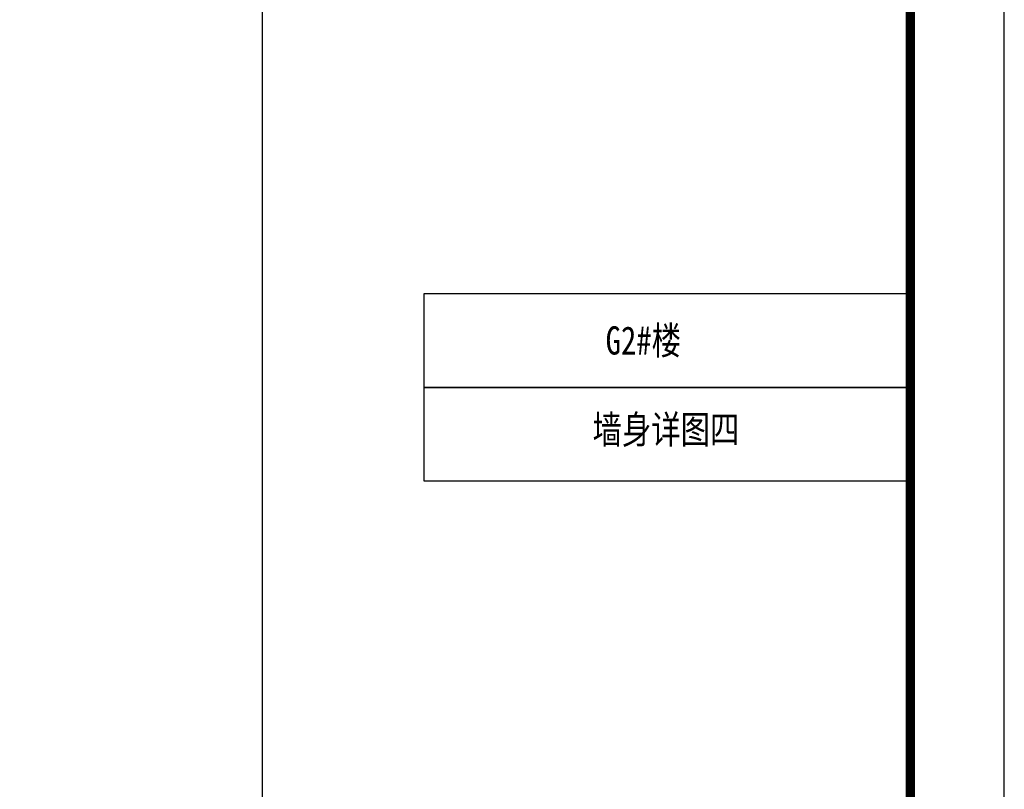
# Model space of a CAD drawing. Extents: x 447288 to 563800, y -194684 to 241749.
# Tile 20 of 91: x 480778 to 483398, y -177904 to -175855. Entities that reach past the tile are written whole.
import ezdxf
from ezdxf.enums import TextEntityAlignment as Align

# ---------------------------------------------------------------- set-up
doc = ezdxf.new("R2010")
doc.units = 0
doc.header["$LTSCALE"] = 1000
for name, color, linetype in [('C-SHEET-TEXT', 7, 'Continuous'), ('COLUMN', 9, 'Continuous'), ('PUB_TITLE', 4, 'Continuous')]:
    doc.layers.add(name, color=color, linetype=linetype)
doc.styles.add('-宋体', font='txt', dxfattribs={"width": 0.8})

msp = doc.modelspace()

# ---------------------------------------------------------------- linework, layer by layer
at = {"layer": 'COLUMN'}
for points in [[(481854.4, -176583.7), (483148.2, -176583.7), (483148.2, -176833.7), (481854.4, -176833.7)], [(481854.4, -176583.7), (483148.2, -176583.7), (483148.2, -176833.7), (481854.4, -176833.7)], [(481854.4, -176833.7), (483148.2, -176833.7), (483148.2, -177083.7), (481854.4, -177083.7)], [(481854.4, -176833.7), (483148.2, -176833.7), (483148.2, -177083.7), (481854.4, -177083.7)]]:
    msp.add_lwpolyline(points, close=True, dxfattribs=at)
at = {"layer": 'PUB_TITLE'}
for points in [[(462373.2, -179833.7), (483398.2, -179833.7), (483398.2, -164983.7), (462373.2, -164983.7)], [(483148.2, -179583.7), (483148.2, -165233.7), (481423.2, -165233.7), (481423.2, -179583.7)]]:
    msp.add_lwpolyline(points, close=True, dxfattribs=at)
at = {"layer": 'PUB_TITLE', "const_width": 25}
msp.add_lwpolyline([(462998.2, -179583.7), (483148.2, -179583.7), (483148.2, -165233.7), (462998.2, -165233.7)], close=True, dxfattribs=at)

# ---------------------------------------------------------------- texts
at = {"layer": 'C-SHEET-TEXT', "style": '-宋体', "width": 0.8}
for s, p in [('G2#楼', (482437.4, -176746.2)), ('墙身详图四', (482497.6, -176983.3))]:
    msp.add_text(s, height=75.11, dxfattribs=at).set_placement(p, align=Align.CENTER)

doc.saveas('drawing.dxf')
